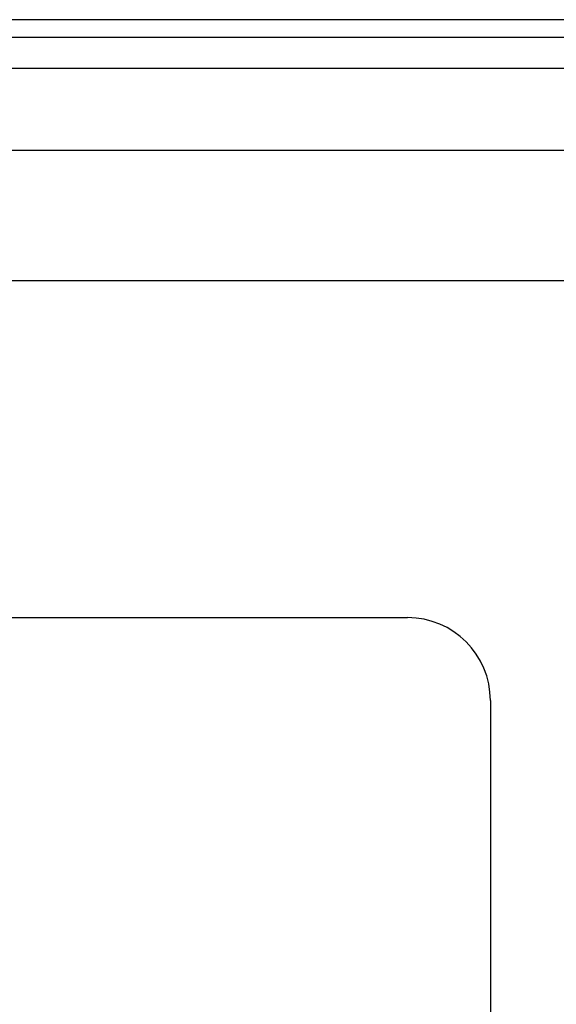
# Model space of a CAD drawing. Header units: inches. Extents: x 0 to 120, y -11 to 78.
# Tile 60 of 90: x 30.11 to 32.48, y 58.88 to 63.22. Entities that reach past the tile are written whole.
import ezdxf

# ---------------------------------------------------------------- set-up
doc = ezdxf.new("R2010")
doc.units = ezdxf.units.IN
doc.header["$LTSCALE"] = 7.213522
doc.header["$MEASUREMENT"] = 0
doc.layers.add('Visible Edges(ANSI)', color=7, linetype='Continuous', lineweight=25)
doc.layers.add('Visible Tangent Edges(ANSI)', color=7, linetype='Continuous', lineweight=25)

msp = doc.modelspace()

# ---------------------------------------------------------------- linework, layer by layer
at = {"layer": 'Visible Edges(ANSI)'}
for p, q in [((34.9023, 63.2241), (6.1604, 63.2241)), ((6.1604, 63.1465), (34.9023, 63.1465)), ((7.2305, 62.6475), (33.8023, 62.6475)), ((33.8023, 62.071), (7.2305, 62.071)), ((27.4276, 60.5837), (31.821, 60.5837)), ((32.1872, 60.2175), (32.1872, 58.0208))]:
    msp.add_line(p, q, dxfattribs=at)
msp.add_arc((31.821, 60.2175), 0.3661, 0, 90, dxfattribs=at)
at = {"layer": 'Visible Tangent Edges(ANSI)'}
msp.add_line((6.1604, 63.0103), (34.9023, 63.0103), dxfattribs=at)

doc.saveas('drawing.dxf')
